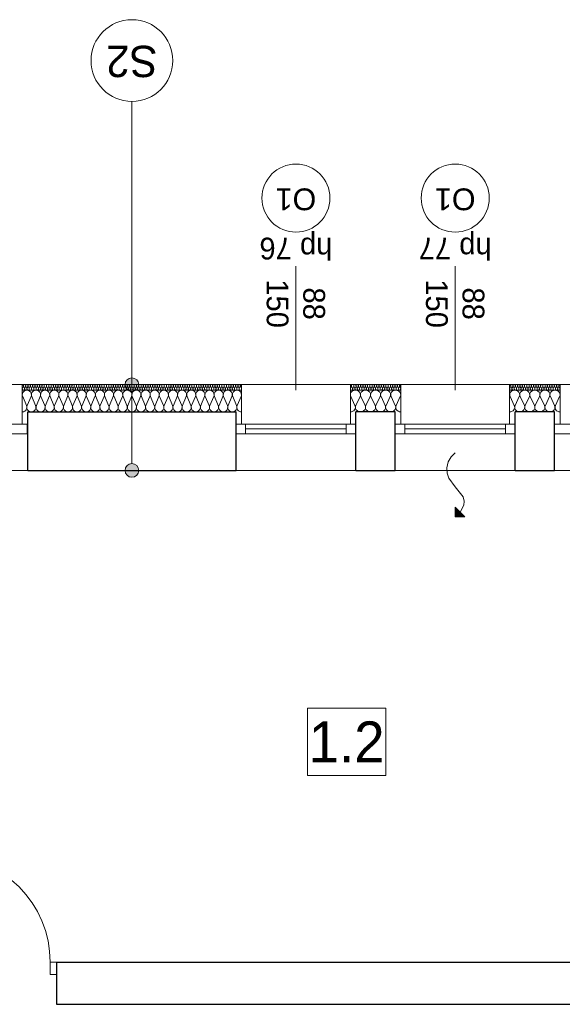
# Model space of a CAD drawing. Extents: x -438200 to -357500, y 15000 to 163871.
# Tile 49 of 148: x -425854 to -421868, y 77929 to 85159. Entities that reach past the tile are written whole.
import ezdxf
from ezdxf.lldxf.tags import DXFTag

# ---------------------------------------------------------------- set-up
doc = ezdxf.new("R2010")
doc.units = 0
doc.header["$MEASUREMENT"] = 0
doc.set_wipeout_variables(frame=1)
for name, color, linetype in [('#podkład', 252, 'Continuous'), ('A-Okna', 252, 'Continuous'), ('Arch ocieplenie', 252, 'Continuous'), ('Arch opisy', 252, 'Continuous'), ('Inwent Izolacje', 252, 'Continuous'), ('IS_Opisy_działek_Therm', 7, 'SOLID')]:
    doc.layers.add(name, color=color, linetype=linetype)
for name, color, linetype, lineweight in [('A-Okna_Nr_Pióra__9', 252, 'Continuous', 13), ('Arch ocieplenie_Nr_Pióra__9', 252, 'Continuous', 13), ('Arch opisy okien_Nr_Pióra__9', 252, 'Continuous', 13), ('Arch opisy_Nr_Pióra__1', 252, 'Continuous', 25), ('Arch opisy_Nr_Pióra__21', 252, 'Continuous', 9), ('Arch opisy_Nr_Pióra__9', 252, 'Continuous', 13), ('Arch wykończenie_Nr_Pióra__3', 252, 'Continuous', 18), ('Inwent Izolacje_Nr_Pióra__2', 252, 'Continuous', 13), ('INWENT OPISY_Nr_Pióra__21', 252, 'Continuous', 9), ('INWENT. DRZWI_Nr_Pióra__5', 252, 'Continuous', 13), ('INWENT. OKNA_Nr_Pióra__21', 252, 'Continuous', 9), ('INWENT. OKNA_Nr_Pióra__5', 252, 'Continuous', 13), ('INWENT.ŚCIANY_Nr_Pióra__1', 252, 'Continuous', 25), ('INWENT.ŚCIANY_Nr_Pióra__2', 252, 'Continuous', 13), ('INWENT.ŚCIANY_Nr_Pióra__21', 252, 'Continuous', 9)]:
    doc.layers.add(name, color=color, linetype=linetype, lineweight=lineweight)
doc.layers.add('IS_Opisy_działek_Wodociag', color=7, linetype='SOLID', true_color=0x000000)
doc.styles.add('GENERATED_STYLE_10', font='arial.ttf')
doc.styles.add('GENERATED_STYLE_3', font='txt')
doc.styles.add('GENERATED_STYLE_5', font='txt')
doc.styles.get("Standard").update_dxf_attribs({"font": 'arial.ttf', "width": 0.8, "bigfont": 'BIGFONT.SHX'})
tags = doc.linetypes.add('SOLID', pattern=[10, 10, 0]).pattern_tags.tags
tags[6:7] = [DXFTag(74, 4), DXFTag(75, 0), DXFTag(340, '0'), DXFTag(46, 0.0), DXFTag(50, 0.0), DXFTag(44, 0.0), DXFTag(45, 0.0)]
tags[4:5] = [DXFTag(74, 4), DXFTag(75, 0), DXFTag(340, '0'), DXFTag(46, 0.0), DXFTag(50, 0.0), DXFTag(44, 0.0), DXFTag(45, 0.0)]

# ---------------------------------------------------------------- blocks, each defined once
blk = doc.blocks.new('Izolacja cieplna 14_202', base_point=(-424224.9, 72292.6))
at = {"layer": 'Arch ocieplenie_Nr_Pióra__9', "linetype": 'Continuous'}
for p, q in [((-425827.2, 72280.7), (-425834.2, 72264.5)), ((-425818.7, 72264.5), (-425825.8, 72280.7)), ((-425810.2, 72280.7), (-425817.3, 72264.5)), ((-425801.8, 72264.5), (-425808.8, 72280.7)), ((-425793.3, 72280.7), (-425800.3, 72264.5)), ((-425784.8, 72264.5), (-425791.9, 72280.7)), ((-425776.3, 72280.7), (-425783.4, 72264.5)), ((-425767.9, 72264.5), (-425774.9, 72280.7)), ((-425759.4, 72280.7), (-425766.4, 72264.5)), ((-425750.9, 72264.5), (-425758, 72280.7)), ((-425742.4, 72280.7), (-425749.5, 72264.5)), ((-425734, 72264.5), (-425741, 72280.7)), ((-425725.5, 72280.7), (-425732.6, 72264.5)), ((-425717, 72264.5), (-425724.1, 72280.7)), ((-425708.6, 72280.7), (-425715.6, 72264.5)), ((-425700.1, 72264.5), (-425707.1, 72280.7)), ((-425691.6, 72280.7), (-425698.7, 72264.5)), ((-425683.1, 72264.5), (-425690.2, 72280.7)), ((-425674.7, 72280.7), (-425681.7, 72264.5)), ((-425666.2, 72264.5), (-425673.2, 72280.7)), ((-425657.7, 72280.7), (-425664.8, 72264.5)), ((-425649.2, 72264.5), (-425656.3, 72280.7)), ((-425640.8, 72280.7), (-425647.8, 72264.5)), ((-425632.3, 72264.5), (-425639.3, 72280.7)), ((-425623.8, 72280.7), (-425630.9, 72264.5)), ((-425615.3, 72264.5), (-425622.4, 72280.7)), ((-425606.9, 72280.7), (-425613.9, 72264.5)), ((-425598.4, 72264.5), (-425605.4, 72280.7)), ((-425589.9, 72280.7), (-425597, 72264.5)), ((-425581.4, 72264.5), (-425588.5, 72280.7)), ((-425573, 72280.7), (-425580, 72264.5)), ((-425564.5, 72264.5), (-425571.6, 72280.7)), ((-425556, 72280.7), (-425563.1, 72264.5)), ((-425547.6, 72264.5), (-425554.6, 72280.7)), ((-425539.1, 72280.7), (-425546.1, 72264.5)), ((-425530.6, 72264.5), (-425537.7, 72280.7)), ((-425522.1, 72280.7), (-425529.2, 72264.5)), ((-425513.7, 72264.5), (-425520.7, 72280.7)), ((-425505.2, 72280.7), (-425512.2, 72264.5)), ((-425496.7, 72264.5), (-425503.8, 72280.7)), ((-425488.2, 72280.7), (-425495.3, 72264.5)), ((-425479.8, 72264.5), (-425486.8, 72280.7)), ((-425471.3, 72280.7), (-425478.3, 72264.5)), ((-425462.8, 72264.5), (-425469.9, 72280.7)), ((-425454.3, 72280.7), (-425461.4, 72264.5)), ((-425445.9, 72264.5), (-425452.9, 72280.7)), ((-425437.4, 72280.7), (-425444.4, 72264.5)), ((-425428.9, 72264.5), (-425436, 72280.7)), ((-425420.4, 72280.7), (-425427.5, 72264.5)), ((-425412, 72264.5), (-425419, 72280.7)), ((-425403.5, 72280.7), (-425410.6, 72264.5)), ((-425395, 72264.5), (-425402.1, 72280.7)), ((-425386.6, 72280.7), (-425393.6, 72264.5)), ((-425378.1, 72264.5), (-425385.1, 72280.7)), ((-425369.6, 72280.7), (-425376.7, 72264.5)), ((-425361.1, 72264.5), (-425368.2, 72280.7)), ((-425352.7, 72280.7), (-425359.7, 72264.5)), ((-425344.2, 72264.5), (-425351.2, 72280.7)), ((-425335.7, 72280.7), (-425342.8, 72264.5)), ((-425327.2, 72264.5), (-425334.3, 72280.7)), ((-425318.8, 72280.7), (-425325.8, 72264.5)), ((-425310.3, 72264.5), (-425317.3, 72280.7)), ((-425301.8, 72280.7), (-425308.9, 72264.5)), ((-425293.3, 72264.5), (-425300.4, 72280.7)), ((-425284.9, 72280.7), (-425291.9, 72264.5)), ((-425276.4, 72264.5), (-425283.4, 72280.7)), ((-425267.9, 72280.7), (-425275, 72264.5)), ((-425259.4, 72264.5), (-425266.5, 72280.7)), ((-425251, 72280.7), (-425258, 72264.5)), ((-425242.5, 72264.5), (-425249.6, 72280.7)), ((-425234, 72280.7), (-425241.1, 72264.5)), ((-425225.6, 72264.5), (-425232.6, 72280.7)), ((-425217.1, 72280.7), (-425224.1, 72264.5)), ((-425208.6, 72264.5), (-425215.7, 72280.7)), ((-425200.1, 72280.7), (-425207.2, 72264.5)), ((-425191.7, 72264.5), (-425198.7, 72280.7)), ((-425183.2, 72280.7), (-425190.2, 72264.5)), ((-425174.7, 72264.5), (-425181.8, 72280.7)), ((-425166.2, 72280.7), (-425173.3, 72264.5)), ((-425157.8, 72264.5), (-425164.8, 72280.7)), ((-425149.3, 72280.7), (-425156.3, 72264.5)), ((-425140.8, 72264.5), (-425147.9, 72280.7)), ((-425132.3, 72280.7), (-425139.4, 72264.5)), ((-425123.9, 72264.5), (-425130.9, 72280.7)), ((-425115.4, 72280.7), (-425122.4, 72264.5)), ((-425106.9, 72264.5), (-425114, 72280.7)), ((-425098.4, 72280.7), (-425105.5, 72264.5)), ((-425090, 72264.5), (-425097, 72280.7)), ((-425081.5, 72280.7), (-425088.6, 72264.5)), ((-425073, 72264.5), (-425080.1, 72280.7)), ((-425064.6, 72280.7), (-425071.6, 72264.5)), ((-425056.1, 72264.5), (-425063.1, 72280.7)), ((-425047.6, 72280.7), (-425054.7, 72264.5)), ((-425039.1, 72264.5), (-425046.2, 72280.7)), ((-425030.7, 72280.7), (-425037.7, 72264.5)), ((-425022.2, 72264.5), (-425029.2, 72280.7)), ((-425013.7, 72280.7), (-425020.8, 72264.5)), ((-425005.2, 72264.5), (-425012.3, 72280.7)), ((-424996.8, 72280.7), (-425003.8, 72264.5)), ((-424988.3, 72264.5), (-424995.3, 72280.7)), ((-424979.8, 72280.7), (-424986.9, 72264.5)), ((-424971.3, 72264.5), (-424978.4, 72280.7)), ((-424962.9, 72280.7), (-424969.9, 72264.5)), ((-424954.4, 72264.5), (-424961.4, 72280.7)), ((-424945.9, 72280.7), (-424953, 72264.5)), ((-424937.4, 72264.5), (-424944.5, 72280.7)), ((-424929, 72280.7), (-424936, 72264.5)), ((-424920.5, 72264.5), (-424927.6, 72280.7)), ((-424912, 72280.7), (-424919.1, 72264.5)), ((-424903.6, 72264.5), (-424910.6, 72280.7)), ((-424895.1, 72280.7), (-424902.1, 72264.5)), ((-424886.6, 72264.5), (-424893.7, 72280.7)), ((-424878.1, 72280.7), (-424885.2, 72264.5)), ((-424869.7, 72264.5), (-424876.7, 72280.7)), ((-424861.2, 72280.7), (-424868.2, 72264.5)), ((-424852.7, 72264.5), (-424859.8, 72280.7)), ((-424844.2, 72280.7), (-424851.3, 72264.5)), ((-424835.8, 72264.5), (-424842.8, 72280.7)), ((-424827.3, 72280.7), (-424834.3, 72264.5)), ((-424818.8, 72264.5), (-424825.9, 72280.7)), ((-424810.3, 72280.7), (-424817.4, 72264.5)), ((-424801.9, 72264.5), (-424808.9, 72280.7)), ((-424793.4, 72280.7), (-424800.4, 72264.5)), ((-424784.9, 72264.5), (-424792, 72280.7)), ((-424776.4, 72280.7), (-424783.5, 72264.5)), ((-424768, 72264.5), (-424775, 72280.7)), ((-424759.5, 72280.7), (-424766.6, 72264.5)), ((-424751, 72264.5), (-424758.1, 72280.7)), ((-424742.6, 72280.7), (-424749.6, 72264.5)), ((-424734.1, 72264.5), (-424741.1, 72280.7)), ((-424725.6, 72280.7), (-424732.7, 72264.5)), ((-424717.1, 72264.5), (-424724.2, 72280.7)), ((-424708.7, 72280.7), (-424715.7, 72264.5)), ((-424700.2, 72264.5), (-424707.2, 72280.7)), ((-424691.7, 72280.7), (-424698.8, 72264.5)), ((-424683.2, 72264.5), (-424690.3, 72280.7)), ((-424674.8, 72280.7), (-424681.8, 72264.5)), ((-424666.3, 72264.5), (-424673.3, 72280.7)), ((-424657.8, 72280.7), (-424664.9, 72264.5)), ((-424649.3, 72264.5), (-424656.4, 72280.7)), ((-424640.9, 72280.7), (-424647.9, 72264.5)), ((-424632.4, 72264.5), (-424639.4, 72280.7)), ((-424623.9, 72280.7), (-424631, 72264.5)), ((-424615.4, 72264.5), (-424622.5, 72280.7)), ((-424607, 72280.7), (-424614, 72264.5)), ((-424598.5, 72264.5), (-424605.6, 72280.7)), ((-424590, 72280.7), (-424597.1, 72264.5)), ((-424581.6, 72264.5), (-424588.6, 72280.7)), ((-424573.1, 72280.7), (-424580.1, 72264.5)), ((-424564.6, 72264.5), (-424571.7, 72280.7)), ((-424556.1, 72280.7), (-424563.2, 72264.5)), ((-424547.7, 72264.5), (-424554.7, 72280.7)), ((-424539.2, 72280.7), (-424546.2, 72264.5)), ((-424530.7, 72264.5), (-424537.8, 72280.7)), ((-424522.2, 72280.7), (-424529.3, 72264.5)), ((-424513.8, 72264.5), (-424520.8, 72280.7)), ((-424505.3, 72280.7), (-424512.3, 72264.5)), ((-424496.8, 72264.5), (-424503.9, 72280.7)), ((-424488.3, 72280.7), (-424495.4, 72264.5)), ((-424479.9, 72264.5), (-424486.9, 72280.7)), ((-424471.4, 72280.7), (-424478.4, 72264.5)), ((-424462.9, 72264.5), (-424470, 72280.7)), ((-424454.4, 72280.7), (-424461.5, 72264.5)), ((-424446, 72264.5), (-424453, 72280.7)), ((-424437.5, 72280.7), (-424444.6, 72264.5)), ((-424429, 72264.5), (-424436.1, 72280.7)), ((-424420.6, 72280.7), (-424427.6, 72264.5)), ((-424412.1, 72264.5), (-424419.1, 72280.7)), ((-424403.6, 72280.7), (-424410.7, 72264.5)), ((-424395.1, 72264.5), (-424402.2, 72280.7)), ((-424386.7, 72280.7), (-424393.7, 72264.5)), ((-424378.2, 72264.5), (-424385.2, 72280.7)), ((-424369.7, 72280.7), (-424376.8, 72264.5)), ((-424361.2, 72264.5), (-424368.3, 72280.7)), ((-424352.8, 72280.7), (-424359.8, 72264.5)), ((-424344.3, 72264.5), (-424351.3, 72280.7)), ((-424335.8, 72280.7), (-424342.9, 72264.5)), ((-424327.3, 72264.5), (-424334.4, 72280.7)), ((-424318.9, 72280.7), (-424325.9, 72264.5)), ((-424310.4, 72264.5), (-424317.4, 72280.7)), ((-424301.9, 72280.7), (-424309, 72264.5)), ((-424293.4, 72264.5), (-424300.5, 72280.7)), ((-424285, 72280.7), (-424292, 72264.5)), ((-424276.5, 72264.5), (-424283.6, 72280.7)), ((-424268, 72280.7), (-424275.1, 72264.5)), ((-424259.6, 72264.5), (-424266.6, 72280.7)), ((-424251.1, 72280.7), (-424258.1, 72264.5)), ((-424242.6, 72264.5), (-424249.7, 72280.7)), ((-424234.1, 72280.7), (-424241.2, 72264.5)), ((-424225.7, 72264.5), (-424232.7, 72280.7))]:
    blk.add_line(p, q, dxfattribs=at)
for centre, start_param, end_param in [((-425826.5, 72261.1), 4.299595, 8.266775), ((-425834.9, 72284.1), 1.158004, 3.141593), ((-425818, 72284.1), 1.158004, 5.125183), ((-425809.5, 72261.1), 4.299595, 8.266775), ((-425801.1, 72284.1), 1.158004, 5.125183), ((-425792.6, 72261.1), 4.299595, 8.266775), ((-425784.1, 72284.1), 1.158004, 5.125183), ((-425775.6, 72261.1), 4.299595, 8.266775), ((-425767.2, 72284.1), 1.158004, 5.125183), ((-425758.7, 72261.1), 4.299595, 8.266775), ((-425750.2, 72284.1), 1.158004, 5.125183), ((-425741.7, 72261.1), 4.299595, 8.266775), ((-425733.3, 72284.1), 1.158004, 5.125183), ((-425724.8, 72261.1), 4.299595, 8.266775), ((-425716.3, 72284.1), 1.158004, 5.125183), ((-425707.8, 72261.1), 4.299595, 8.266775), ((-425699.4, 72284.1), 1.158004, 5.125183), ((-425690.9, 72261.1), 4.299595, 8.266775), ((-425682.4, 72284.1), 1.158004, 5.125183), ((-425673.9, 72261.1), 4.299595, 8.266775), ((-425665.5, 72284.1), 1.158004, 5.125183), ((-425657, 72261.1), 4.299595, 8.266775), ((-425648.5, 72284.1), 1.158004, 5.125183), ((-425640.1, 72261.1), 4.299595, 8.266775), ((-425631.6, 72284.1), 1.158004, 5.125183), ((-425623.1, 72261.1), 4.299595, 8.266775), ((-425614.6, 72284.1), 1.158004, 5.125183), ((-425606.2, 72261.1), 4.299595, 8.266775), ((-425597.7, 72284.1), 1.158004, 5.125183), ((-425589.2, 72261.1), 4.299595, 8.266775), ((-425580.7, 72284.1), 1.158004, 5.125183), ((-425572.3, 72261.1), 4.299595, 8.266775), ((-425563.8, 72284.1), 1.158004, 5.125183), ((-425555.3, 72261.1), 4.299595, 8.266775), ((-425546.8, 72284.1), 1.158004, 5.125183), ((-425538.4, 72261.1), 4.299595, 8.266775), ((-425529.9, 72284.1), 1.158004, 5.125183), ((-425521.4, 72261.1), 4.299595, 8.266775), ((-425512.9, 72284.1), 1.158004, 5.125183), ((-425504.5, 72261.1), 4.299595, 8.266775), ((-425496, 72284.1), 1.158004, 5.125183), ((-425487.5, 72261.1), 4.299595, 8.266775), ((-425479.1, 72284.1), 1.158004, 5.125183), ((-425470.6, 72261.1), 4.299595, 8.266775), ((-425462.1, 72284.1), 1.158004, 5.125183), ((-425453.6, 72261.1), 4.299595, 8.266775), ((-425445.2, 72284.1), 1.158004, 5.125183), ((-425436.7, 72261.1), 4.299595, 8.266775), ((-425428.2, 72284.1), 1.158004, 5.125183), ((-425419.7, 72261.1), 4.299595, 8.266775), ((-425411.3, 72284.1), 1.158004, 5.125183), ((-425402.8, 72261.1), 4.299595, 8.266775), ((-425394.3, 72284.1), 1.158004, 5.125183), ((-425385.8, 72261.1), 4.299595, 8.266775), ((-425377.4, 72284.1), 1.158004, 5.125183), ((-425368.9, 72261.1), 4.299595, 8.266775), ((-425360.4, 72284.1), 1.158004, 5.125183), ((-425351.9, 72261.1), 4.299595, 8.266775), ((-425343.5, 72284.1), 1.158004, 5.125183), ((-425335, 72261.1), 4.299595, 8.266775), ((-425326.5, 72284.1), 1.158004, 5.125183), ((-425318.1, 72261.1), 4.299595, 8.266775), ((-425309.6, 72284.1), 1.158004, 5.125183), ((-425301.1, 72261.1), 4.299595, 8.266775), ((-425292.6, 72284.1), 1.158004, 5.125183), ((-425284.2, 72261.1), 4.299595, 8.266775), ((-425275.7, 72284.1), 1.158004, 5.125183), ((-425267.2, 72261.1), 4.299595, 8.266775), ((-425258.7, 72284.1), 1.158004, 5.125183), ((-425250.3, 72261.1), 4.299595, 8.266775), ((-425241.8, 72284.1), 1.158004, 5.125183), ((-425233.3, 72261.1), 4.299595, 8.266775), ((-425224.8, 72284.1), 1.158004, 5.125183), ((-425216.4, 72261.1), 4.299595, 8.266775), ((-425207.9, 72284.1), 1.158004, 5.125183), ((-425199.4, 72261.1), 4.299595, 8.266775), ((-425190.9, 72284.1), 1.158004, 5.125183), ((-425182.5, 72261.1), 4.299595, 8.266775), ((-425174, 72284.1), 1.158004, 5.125183), ((-425165.5, 72261.1), 4.299595, 8.266775), ((-425157.1, 72284.1), 1.158004, 5.125183), ((-425148.6, 72261.1), 4.299595, 8.266775), ((-425140.1, 72284.1), 1.158004, 5.125183), ((-425131.6, 72261.1), 4.299595, 8.266775), ((-425123.2, 72284.1), 1.158004, 5.125183), ((-425114.7, 72261.1), 4.299595, 8.266775), ((-425106.2, 72284.1), 1.158004, 5.125183), ((-425097.7, 72261.1), 4.299595, 8.266775), ((-425089.3, 72284.1), 1.158004, 5.125183), ((-425080.8, 72261.1), 4.299595, 8.266775), ((-425072.3, 72284.1), 1.158004, 5.125183), ((-425063.8, 72261.1), 4.299595, 8.266775), ((-425055.4, 72284.1), 1.158004, 5.125183), ((-425046.9, 72261.1), 4.299595, 8.266775), ((-425038.4, 72284.1), 1.158004, 5.125183), ((-425029.9, 72261.1), 4.299595, 8.266775), ((-425021.5, 72284.1), 1.158004, 5.125183), ((-425013, 72261.1), 4.299595, 8.266775), ((-425004.5, 72284.1), 1.158004, 5.125183), ((-424996.1, 72261.1), 4.299595, 8.266775), ((-424987.6, 72284.1), 1.158004, 5.125183), ((-424979.1, 72261.1), 4.299595, 8.266775), ((-424970.6, 72284.1), 1.158004, 5.125183), ((-424962.2, 72261.1), 4.299595, 8.266775), ((-424953.7, 72284.1), 1.158004, 5.125183), ((-424945.2, 72261.1), 4.299595, 8.266775), ((-424936.7, 72284.1), 1.158004, 5.125183), ((-424928.3, 72261.1), 4.299595, 8.266775), ((-424919.8, 72284.1), 1.158004, 5.125183), ((-424911.3, 72261.1), 4.299595, 8.266775), ((-424902.8, 72284.1), 1.158004, 5.125183), ((-424894.4, 72261.1), 4.299595, 8.266775), ((-424885.9, 72284.1), 1.158004, 5.125183), ((-424877.4, 72261.1), 4.299595, 8.266775), ((-424868.9, 72284.1), 1.158004, 5.125183), ((-424860.5, 72261.1), 4.299595, 8.266775), ((-424852, 72284.1), 1.158004, 5.125183), ((-424843.5, 72261.1), 4.299595, 8.266775), ((-424835.1, 72284.1), 1.158004, 5.125183), ((-424826.6, 72261.1), 4.299595, 8.266775), ((-424818.1, 72284.1), 1.158004, 5.125183), ((-424809.6, 72261.1), 4.299595, 8.266775), ((-424801.2, 72284.1), 1.158004, 5.125183), ((-424792.7, 72261.1), 4.299595, 8.266775), ((-424784.2, 72284.1), 1.158004, 5.125183), ((-424775.7, 72261.1), 4.299595, 8.266775), ((-424767.3, 72284.1), 1.158004, 5.125183), ((-424758.8, 72261.1), 4.299595, 8.266775), ((-424750.3, 72284.1), 1.158004, 5.125183), ((-424741.8, 72261.1), 4.299595, 8.266775), ((-424733.4, 72284.1), 1.158004, 5.125183), ((-424724.9, 72261.1), 4.299595, 8.266775), ((-424716.4, 72284.1), 1.158004, 5.125183), ((-424707.9, 72261.1), 4.299595, 8.266775), ((-424699.5, 72284.1), 1.158004, 5.125183), ((-424691, 72261.1), 4.299595, 8.266775), ((-424682.5, 72284.1), 1.158004, 5.125183), ((-424674.1, 72261.1), 4.299595, 8.266775), ((-424665.6, 72284.1), 1.158004, 5.125183), ((-424657.1, 72261.1), 4.299595, 8.266775), ((-424648.6, 72284.1), 1.158004, 5.125183), ((-424640.2, 72261.1), 4.299595, 8.266775), ((-424631.7, 72284.1), 1.158004, 5.125183), ((-424623.2, 72261.1), 4.299595, 8.266775), ((-424614.7, 72284.1), 1.158004, 5.125183), ((-424606.3, 72261.1), 4.299595, 8.266775), ((-424597.8, 72284.1), 1.158004, 5.125183), ((-424589.3, 72261.1), 4.299595, 8.266775), ((-424580.8, 72284.1), 1.158004, 5.125183), ((-424572.4, 72261.1), 4.299595, 8.266775), ((-424563.9, 72284.1), 1.158004, 5.125183), ((-424555.4, 72261.1), 4.299595, 8.266775), ((-424546.9, 72284.1), 1.158004, 5.125183), ((-424538.5, 72261.1), 4.299595, 8.266775), ((-424530, 72284.1), 1.158004, 5.125183), ((-424521.5, 72261.1), 4.299595, 8.266775), ((-424513.1, 72284.1), 1.158004, 5.125183), ((-424504.6, 72261.1), 4.299595, 8.266775), ((-424496.1, 72284.1), 1.158004, 5.125183), ((-424487.6, 72261.1), 4.299595, 8.266775), ((-424479.2, 72284.1), 1.158004, 5.125183), ((-424470.7, 72261.1), 4.299595, 8.266775), ((-424462.2, 72284.1), 1.158004, 5.125183), ((-424453.7, 72261.1), 4.299595, 8.266775), ((-424445.3, 72284.1), 1.158004, 5.125183), ((-424436.8, 72261.1), 4.299595, 8.266775), ((-424428.3, 72284.1), 1.158004, 5.125183), ((-424419.8, 72261.1), 4.299595, 8.266775), ((-424411.4, 72284.1), 1.158004, 5.125183), ((-424402.9, 72261.1), 4.299595, 8.266775), ((-424394.4, 72284.1), 1.158004, 5.125183), ((-424385.9, 72261.1), 4.299595, 8.266775), ((-424377.5, 72284.1), 1.158004, 5.125183), ((-424369, 72261.1), 4.299595, 8.266775), ((-424360.5, 72284.1), 1.158004, 5.125183), ((-424352.1, 72261.1), 4.299595, 8.266775), ((-424343.6, 72284.1), 1.158004, 5.125183), ((-424335.1, 72261.1), 4.299595, 8.266775), ((-424326.6, 72284.1), 1.158004, 5.125183), ((-424318.2, 72261.1), 4.299595, 8.266775), ((-424309.7, 72284.1), 1.158004, 5.125183), ((-424301.2, 72261.1), 4.299595, 8.266775), ((-424292.7, 72284.1), 1.158004, 5.125183), ((-424284.3, 72261.1), 4.299595, 8.266775), ((-424275.8, 72284.1), 1.158004, 5.125183), ((-424267.3, 72261.1), 4.299595, 8.266775), ((-424258.8, 72284.1), 1.158004, 5.125183), ((-424250.4, 72261.1), 4.299595, 8.266775), ((-424241.9, 72284.1), 1.158004, 5.125183), ((-424233.4, 72261.1), 4.299595, 8.266775), ((-424224.9, 72284.1), 3.141593, 5.125182)]:
    blk.add_ellipse(centre, major_axis=(0, -8.51), ratio=0.996069, start_param=start_param, end_param=end_param, dxfattribs=at)
blk = doc.blocks.new('Izolacja cieplna 14_206', base_point=(-423054.9, 72292.6))
at = {"layer": 'Arch ocieplenie_Nr_Pióra__9', "linetype": 'Continuous'}
for p, q in [((-423417.2, 72280.7), (-423424.2, 72264.5)), ((-423408.8, 72264.5), (-423415.8, 72280.7)), ((-423400.4, 72280.7), (-423407.4, 72264.5)), ((-423392, 72264.5), (-423399, 72280.7)), ((-423383.6, 72280.7), (-423390.6, 72264.5)), ((-423375.2, 72264.5), (-423382.2, 72280.7)), ((-423366.8, 72280.7), (-423373.8, 72264.5)), ((-423358.4, 72264.5), (-423365.4, 72280.7)), ((-423350, 72280.7), (-423357, 72264.5)), ((-423341.6, 72264.5), (-423348.6, 72280.7)), ((-423333.2, 72280.7), (-423340.1, 72264.5)), ((-423324.7, 72264.5), (-423331.7, 72280.7)), ((-423316.3, 72280.7), (-423323.3, 72264.5)), ((-423307.9, 72264.5), (-423314.9, 72280.7)), ((-423299.5, 72280.7), (-423306.5, 72264.5)), ((-423291.1, 72264.5), (-423298.1, 72280.7)), ((-423282.7, 72280.7), (-423289.7, 72264.5)), ((-423274.3, 72264.5), (-423281.3, 72280.7)), ((-423265.9, 72280.7), (-423272.9, 72264.5)), ((-423257.5, 72264.5), (-423264.5, 72280.7)), ((-423249.1, 72280.7), (-423256.1, 72264.5)), ((-423240.7, 72264.5), (-423247.6, 72280.7)), ((-423232.2, 72280.7), (-423239.2, 72264.5)), ((-423223.8, 72264.5), (-423230.8, 72280.7)), ((-423215.4, 72280.7), (-423222.4, 72264.5)), ((-423207, 72264.5), (-423214, 72280.7)), ((-423198.6, 72280.7), (-423205.6, 72264.5)), ((-423190.2, 72264.5), (-423197.2, 72280.7)), ((-423181.8, 72280.7), (-423188.8, 72264.5)), ((-423173.4, 72264.5), (-423180.4, 72280.7)), ((-423165, 72280.7), (-423172, 72264.5)), ((-423156.6, 72264.5), (-423163.6, 72280.7)), ((-423148.2, 72280.7), (-423155.1, 72264.5)), ((-423139.7, 72264.5), (-423146.7, 72280.7)), ((-423131.3, 72280.7), (-423138.3, 72264.5)), ((-423122.9, 72264.5), (-423129.9, 72280.7)), ((-423114.5, 72280.7), (-423121.5, 72264.5)), ((-423106.1, 72264.5), (-423113.1, 72280.7)), ((-423097.7, 72280.7), (-423104.7, 72264.5)), ((-423089.3, 72264.5), (-423096.3, 72280.7)), ((-423080.9, 72280.7), (-423087.9, 72264.5)), ((-423072.5, 72264.5), (-423079.5, 72280.7)), ((-423064.1, 72280.7), (-423071.1, 72264.5)), ((-423055.7, 72264.5), (-423062.6, 72280.7))]:
    blk.add_line(p, q, dxfattribs=at)
for centre, start_param, end_param in [((-423416.5, 72261.1), 4.299595, 8.266775), ((-423424.9, 72284.1), 1.158004, 3.141593), ((-423408.1, 72284.1), 1.158004, 5.125183), ((-423399.7, 72261.1), 4.299595, 8.266775), ((-423391.3, 72284.1), 1.158004, 5.125183), ((-423382.9, 72261.1), 4.299595, 8.266775), ((-423374.5, 72284.1), 1.158004, 5.125183), ((-423366.1, 72261.1), 4.299595, 8.266775), ((-423357.7, 72284.1), 1.158004, 5.125183), ((-423349.3, 72261.1), 4.299595, 8.266775), ((-423340.9, 72284.1), 1.158004, 5.125183), ((-423332.4, 72261.1), 4.299595, 8.266775), ((-423324, 72284.1), 1.158004, 5.125183), ((-423315.6, 72261.1), 4.299595, 8.266775), ((-423307.2, 72284.1), 1.158004, 5.125183), ((-423298.8, 72261.1), 4.299595, 8.266775), ((-423290.4, 72284.1), 1.158004, 5.125183), ((-423282, 72261.1), 4.299595, 8.266775), ((-423273.6, 72284.1), 1.158004, 5.125183), ((-423265.2, 72261.1), 4.299595, 8.266775), ((-423256.8, 72284.1), 1.158004, 5.125183), ((-423248.4, 72261.1), 4.299595, 8.266775), ((-423239.9, 72284.1), 1.158004, 5.125183), ((-423231.5, 72261.1), 4.299595, 8.266775), ((-423223.1, 72284.1), 1.158004, 5.125183), ((-423214.7, 72261.1), 4.299595, 8.266775), ((-423206.3, 72284.1), 1.158004, 5.125183), ((-423197.9, 72261.1), 4.299595, 8.266775), ((-423189.5, 72284.1), 1.158004, 5.125183), ((-423181.1, 72261.1), 4.299595, 8.266775), ((-423172.7, 72284.1), 1.158004, 5.125183), ((-423164.3, 72261.1), 4.299595, 8.266775), ((-423155.9, 72284.1), 1.158004, 5.125183), ((-423147.4, 72261.1), 4.299595, 8.266775), ((-423139, 72284.1), 1.158004, 5.125183), ((-423130.6, 72261.1), 4.299595, 8.266775), ((-423122.2, 72284.1), 1.158004, 5.125183), ((-423113.8, 72261.1), 4.299595, 8.266775), ((-423105.4, 72284.1), 1.158004, 5.125183), ((-423097, 72261.1), 4.299595, 8.266775), ((-423088.6, 72284.1), 1.158004, 5.125183), ((-423080.2, 72261.1), 4.299595, 8.266775), ((-423071.8, 72284.1), 1.158004, 5.125183), ((-423063.4, 72261.1), 4.299595, 8.266775), ((-423054.9, 72284.1), 3.141593, 5.125182)]:
    blk.add_ellipse(centre, major_axis=(0, -8.51), ratio=0.988476, start_param=start_param, end_param=end_param, dxfattribs=at)
blk = doc.blocks.new('Izolacja cieplna 14_207', base_point=(-421884.9, 72292.6))
at = {"layer": 'Arch ocieplenie_Nr_Pióra__9', "linetype": 'Continuous'}
for p, q in [((-422247.2, 72280.7), (-422254.2, 72264.5)), ((-422238.8, 72264.5), (-422245.8, 72280.7)), ((-422230.4, 72280.7), (-422237.4, 72264.5)), ((-422222, 72264.5), (-422229, 72280.7)), ((-422213.6, 72280.7), (-422220.6, 72264.5)), ((-422205.2, 72264.5), (-422212.2, 72280.7)), ((-422196.8, 72280.7), (-422203.8, 72264.5)), ((-422188.4, 72264.5), (-422195.4, 72280.7)), ((-422180, 72280.7), (-422187, 72264.5)), ((-422171.6, 72264.5), (-422178.6, 72280.7)), ((-422163.2, 72280.7), (-422170.1, 72264.5)), ((-422154.7, 72264.5), (-422161.7, 72280.7)), ((-422146.3, 72280.7), (-422153.3, 72264.5)), ((-422137.9, 72264.5), (-422144.9, 72280.7)), ((-422129.5, 72280.7), (-422136.5, 72264.5)), ((-422121.1, 72264.5), (-422128.1, 72280.7)), ((-422112.7, 72280.7), (-422119.7, 72264.5)), ((-422104.3, 72264.5), (-422111.3, 72280.7)), ((-422095.9, 72280.7), (-422102.9, 72264.5)), ((-422087.5, 72264.5), (-422094.5, 72280.7)), ((-422079.1, 72280.7), (-422086.1, 72264.5)), ((-422070.7, 72264.5), (-422077.6, 72280.7)), ((-422062.2, 72280.7), (-422069.2, 72264.5)), ((-422053.8, 72264.5), (-422060.8, 72280.7)), ((-422045.4, 72280.7), (-422052.4, 72264.5)), ((-422037, 72264.5), (-422044, 72280.7)), ((-422028.6, 72280.7), (-422035.6, 72264.5)), ((-422020.2, 72264.5), (-422027.2, 72280.7)), ((-422011.8, 72280.7), (-422018.8, 72264.5)), ((-422003.4, 72264.5), (-422010.4, 72280.7)), ((-421995, 72280.7), (-422002, 72264.5)), ((-421986.6, 72264.5), (-421993.6, 72280.7)), ((-421978.2, 72280.7), (-421985.1, 72264.5)), ((-421969.7, 72264.5), (-421976.7, 72280.7)), ((-421961.3, 72280.7), (-421968.3, 72264.5)), ((-421952.9, 72264.5), (-421959.9, 72280.7)), ((-421944.5, 72280.7), (-421951.5, 72264.5)), ((-421936.1, 72264.5), (-421943.1, 72280.7)), ((-421927.7, 72280.7), (-421934.7, 72264.5)), ((-421919.3, 72264.5), (-421926.3, 72280.7)), ((-421910.9, 72280.7), (-421917.9, 72264.5)), ((-421902.5, 72264.5), (-421909.5, 72280.7)), ((-421894.1, 72280.7), (-421901.1, 72264.5)), ((-421885.7, 72264.5), (-421892.6, 72280.7))]:
    blk.add_line(p, q, dxfattribs=at)
for centre, start_param, end_param in [((-422246.5, 72261.1), 4.299595, 8.266775), ((-422254.9, 72284.1), 1.158004, 3.141593), ((-422238.1, 72284.1), 1.158004, 5.125183), ((-422229.7, 72261.1), 4.299595, 8.266775), ((-422221.3, 72284.1), 1.158004, 5.125183), ((-422212.9, 72261.1), 4.299595, 8.266775), ((-422204.5, 72284.1), 1.158004, 5.125183), ((-422196.1, 72261.1), 4.299595, 8.266775), ((-422187.7, 72284.1), 1.158004, 5.125183), ((-422179.3, 72261.1), 4.299595, 8.266775), ((-422170.9, 72284.1), 1.158004, 5.125183), ((-422162.4, 72261.1), 4.299595, 8.266775), ((-422154, 72284.1), 1.158004, 5.125183), ((-422145.6, 72261.1), 4.299595, 8.266775), ((-422137.2, 72284.1), 1.158004, 5.125183), ((-422128.8, 72261.1), 4.299595, 8.266775), ((-422120.4, 72284.1), 1.158004, 5.125183), ((-422112, 72261.1), 4.299595, 8.266775), ((-422103.6, 72284.1), 1.158004, 5.125183), ((-422095.2, 72261.1), 4.299595, 8.266775), ((-422086.8, 72284.1), 1.158004, 5.125183), ((-422078.4, 72261.1), 4.299595, 8.266775), ((-422069.9, 72284.1), 1.158004, 5.125183), ((-422061.5, 72261.1), 4.299595, 8.266775), ((-422053.1, 72284.1), 1.158004, 5.125183), ((-422044.7, 72261.1), 4.299595, 8.266775), ((-422036.3, 72284.1), 1.158004, 5.125183), ((-422027.9, 72261.1), 4.299595, 8.266775), ((-422019.5, 72284.1), 1.158004, 5.125183), ((-422011.1, 72261.1), 4.299595, 8.266775), ((-422002.7, 72284.1), 1.158004, 5.125183), ((-421994.3, 72261.1), 4.299595, 8.266775), ((-421985.9, 72284.1), 1.158004, 5.125183), ((-421977.4, 72261.1), 4.299595, 8.266775), ((-421969, 72284.1), 1.158004, 5.125183), ((-421960.6, 72261.1), 4.299595, 8.266775), ((-421952.2, 72284.1), 1.158004, 5.125183), ((-421943.8, 72261.1), 4.299595, 8.266775), ((-421935.4, 72284.1), 1.158004, 5.125183), ((-421927, 72261.1), 4.299595, 8.266775), ((-421918.6, 72284.1), 1.158004, 5.125183), ((-421910.2, 72261.1), 4.299595, 8.266775), ((-421901.8, 72284.1), 1.158004, 5.125183), ((-421893.4, 72261.1), 4.299595, 8.266775), ((-421884.9, 72284.1), 3.141593, 5.125182)]:
    blk.add_ellipse(centre, major_axis=(0, -8.51), ratio=0.988476, start_param=start_param, end_param=end_param, dxfattribs=at)
blk = doc.blocks.new('Izolacja cieplna 14_325', base_point=(-425834.9, 72092.6))
at = {"layer": 'Inwent Izolacje_Nr_Pióra__2', "linetype": 'Continuous'}
for p, q in [((-425832.1, 72204.9), (-425804.2, 72140.3)), ((-425798.6, 72140.3), (-425770.7, 72204.9)), ((-425765, 72204.9), (-425737.1, 72140.3)), ((-425731.5, 72140.3), (-425703.6, 72204.9)), ((-425698, 72204.9), (-425670.1, 72140.3)), ((-425664.4, 72140.3), (-425636.5, 72204.9)), ((-425630.9, 72204.9), (-425603, 72140.3)), ((-425597.3, 72140.3), (-425569.4, 72204.9)), ((-425563.8, 72204.9), (-425535.9, 72140.3)), ((-425530.3, 72140.3), (-425502.3, 72204.9)), ((-425496.7, 72204.9), (-425468.8, 72140.3)), ((-425463.2, 72140.3), (-425435.3, 72204.9)), ((-425429.6, 72204.9), (-425401.7, 72140.3)), ((-425396.1, 72140.3), (-425368.2, 72204.9)), ((-425362.5, 72204.9), (-425334.6, 72140.3)), ((-425329, 72140.3), (-425301.1, 72204.9)), ((-425295.5, 72204.9), (-425267.6, 72140.3)), ((-425261.9, 72140.3), (-425234, 72204.9)), ((-425228.4, 72204.9), (-425200.5, 72140.3)), ((-425194.8, 72140.3), (-425166.9, 72204.9)), ((-425161.3, 72204.9), (-425133.4, 72140.3)), ((-425127.8, 72140.3), (-425099.8, 72204.9)), ((-425094.2, 72204.9), (-425066.3, 72140.3)), ((-425060.7, 72140.3), (-425032.8, 72204.9)), ((-425027.1, 72204.9), (-424999.2, 72140.3)), ((-424993.6, 72140.3), (-424965.7, 72204.9)), ((-424960, 72204.9), (-424932.1, 72140.3)), ((-424926.5, 72140.3), (-424898.6, 72204.9)), ((-424893, 72204.9), (-424865.1, 72140.3)), ((-424859.4, 72140.3), (-424831.5, 72204.9)), ((-424825.9, 72204.9), (-424798, 72140.3)), ((-424792.3, 72140.3), (-424764.4, 72204.9)), ((-424758.8, 72204.9), (-424730.9, 72140.3)), ((-424725.3, 72140.3), (-424697.3, 72204.9)), ((-424691.7, 72204.9), (-424663.8, 72140.3)), ((-424658.2, 72140.3), (-424630.3, 72204.9)), ((-424624.6, 72204.9), (-424596.7, 72140.3)), ((-424591.1, 72140.3), (-424563.2, 72204.9)), ((-424557.5, 72204.9), (-424529.6, 72140.3)), ((-424524, 72140.3), (-424496.1, 72204.9)), ((-424490.5, 72204.9), (-424462.6, 72140.3)), ((-424456.9, 72140.3), (-424429, 72204.9)), ((-424423.4, 72204.9), (-424395.5, 72140.3)), ((-424389.8, 72140.3), (-424361.9, 72204.9)), ((-424356.3, 72204.9), (-424328.4, 72140.3)), ((-424322.8, 72140.3), (-424294.8, 72204.9)), ((-424289.2, 72204.9), (-424261.3, 72140.3)), ((-424255.7, 72140.3), (-424227.8, 72204.9))]:
    blk.add_line(p, q, dxfattribs=at)
for centre, start_param, end_param in [((-425801.4, 72218.6), 4.299595, 8.266775), ((-425734.3, 72218.6), 4.299595, 8.266775), ((-425667.2, 72218.6), 4.299595, 8.266775), ((-425600.2, 72218.6), 4.299595, 8.266775), ((-425533.1, 72218.6), 4.299595, 8.266775), ((-425466, 72218.6), 4.299595, 8.266775), ((-425398.9, 72218.6), 4.299595, 8.266775), ((-425331.8, 72218.6), 4.299595, 8.266775), ((-425264.7, 72218.6), 4.299595, 8.266775), ((-425197.7, 72218.6), 4.299595, 8.266775), ((-425130.6, 72218.6), 4.299595, 8.266775), ((-425063.5, 72218.6), 4.299595, 8.266775), ((-424996.4, 72218.6), 4.299595, 8.266775), ((-424929.3, 72218.6), 4.299595, 8.266775), ((-424862.2, 72218.6), 4.299595, 8.266775), ((-424795.2, 72218.6), 4.299595, 8.266775), ((-424728.1, 72218.6), 4.299595, 8.266775), ((-424661, 72218.6), 4.299595, 8.266775), ((-424593.9, 72218.6), 4.299595, 8.266775), ((-424526.8, 72218.6), 4.299595, 8.266775), ((-424459.7, 72218.6), 4.299595, 8.266775), ((-424392.7, 72218.6), 4.299595, 8.266775), ((-424325.6, 72218.6), 4.299595, 8.266775), ((-424258.5, 72218.6), 4.299595, 8.266775), ((-425834.9, 72126.6), 3.141593, 5.125182), ((-425767.9, 72126.6), 1.158004, 5.125183), ((-425700.8, 72126.6), 1.158004, 5.125183), ((-425633.7, 72126.6), 1.158004, 5.125183), ((-425566.6, 72126.6), 1.158004, 5.125183), ((-425499.5, 72126.6), 1.158004, 5.125183), ((-425432.4, 72126.6), 1.158004, 5.125183), ((-425365.4, 72126.6), 1.158004, 5.125183), ((-425298.3, 72126.6), 1.158004, 5.125183), ((-425231.2, 72126.6), 1.158004, 5.125183), ((-425164.1, 72126.6), 1.158004, 5.125183), ((-425097, 72126.6), 1.158004, 5.125183), ((-425029.9, 72126.6), 1.158004, 5.125183), ((-424962.9, 72126.6), 1.158004, 5.125183), ((-424895.8, 72126.6), 1.158004, 5.125183), ((-424828.7, 72126.6), 1.158004, 5.125183), ((-424761.6, 72126.6), 1.158004, 5.125183), ((-424694.5, 72126.6), 1.158004, 5.125183), ((-424627.4, 72126.6), 1.158004, 5.125183), ((-424560.4, 72126.6), 1.158004, 5.125183), ((-424493.3, 72126.6), 1.158004, 5.125183), ((-424426.2, 72126.6), 1.158004, 5.125183), ((-424359.1, 72126.6), 1.158004, 5.125183), ((-424292, 72126.6), 1.158004, 5.125183), ((-424224.9, 72126.6), 1.158004, 3.141593)]:
    blk.add_ellipse(centre, major_axis=(0, 34), ratio=0.985694, start_param=start_param, end_param=end_param, dxfattribs=at)
blk = doc.blocks.new('Izolacja cieplna 14_331', base_point=(-423424.9, 72092.6))
at = {"layer": 'Inwent Izolacje_Nr_Pióra__2', "linetype": 'Continuous'}
for p, q in [((-423421.8, 72204.9), (-423391.1, 72140.3)), ((-423384.8, 72140.3), (-423354.1, 72204.9)), ((-423347.8, 72204.9), (-423317.1, 72140.3)), ((-423310.8, 72140.3), (-423280.1, 72204.9)), ((-423273.8, 72204.9), (-423243.1, 72140.3)), ((-423236.8, 72140.3), (-423206.1, 72204.9)), ((-423199.8, 72204.9), (-423169.1, 72140.3)), ((-423162.8, 72140.3), (-423132.1, 72204.9)), ((-423125.8, 72204.9), (-423095.1, 72140.3)), ((-423088.8, 72140.3), (-423058.1, 72204.9))]:
    blk.add_line(p, q, dxfattribs=at)
for centre, start_param, end_param in [((-423387.9, 72218.6), 5.870392, 9.837571), ((-423313.9, 72218.6), 5.870392, 9.837571), ((-423239.9, 72218.6), 5.870392, 9.837571), ((-423165.9, 72218.6), 5.870392, 9.837571), ((-423091.9, 72218.6), 5.870392, 9.837571), ((-423424.9, 72126.6), 4.712389, 6.695979), ((-423350.9, 72126.6), 2.7288, 6.695979), ((-423276.9, 72126.6), 2.7288, 6.695979), ((-423202.9, 72126.6), 2.7288, 6.695979), ((-423128.9, 72126.6), 2.7288, 6.695979), ((-423054.9, 72126.6), 2.7288, 4.712389)]:
    blk.add_ellipse(centre, major_axis=(37, 0), ratio=0.919694, start_param=start_param, end_param=end_param, dxfattribs=at)
blk = doc.blocks.new('Izolacja cieplna 14_332', base_point=(-422254.9, 72092.6))
at = {"layer": 'Inwent Izolacje_Nr_Pióra__2', "linetype": 'Continuous'}
for p, q in [((-422251.8, 72204.9), (-422221.1, 72140.3)), ((-422214.8, 72140.3), (-422184.1, 72204.9)), ((-422177.8, 72204.9), (-422147.1, 72140.3)), ((-422140.8, 72140.3), (-422110.1, 72204.9)), ((-422103.8, 72204.9), (-422073.1, 72140.3)), ((-422066.8, 72140.3), (-422036.1, 72204.9)), ((-422029.8, 72204.9), (-421999.1, 72140.3)), ((-421992.8, 72140.3), (-421962.1, 72204.9)), ((-421955.8, 72204.9), (-421925.1, 72140.3)), ((-421918.8, 72140.3), (-421888.1, 72204.9))]:
    blk.add_line(p, q, dxfattribs=at)
for centre, start_param, end_param in [((-422217.9, 72218.6), 5.870392, 9.837571), ((-422143.9, 72218.6), 5.870392, 9.837571), ((-422069.9, 72218.6), 5.870392, 9.837571), ((-421995.9, 72218.6), 5.870392, 9.837571), ((-421921.9, 72218.6), 5.870392, 9.837571), ((-422254.9, 72126.6), 4.712389, 6.695979), ((-422180.9, 72126.6), 2.7288, 6.695979), ((-422106.9, 72126.6), 2.7288, 6.695979), ((-422032.9, 72126.6), 2.7288, 6.695979), ((-421958.9, 72126.6), 2.7288, 6.695979), ((-421884.9, 72126.6), 2.7288, 4.712389)]:
    blk.add_ellipse(centre, major_axis=(37, 0), ratio=0.919694, start_param=start_param, end_param=end_param, dxfattribs=at)
blk = doc.blocks.new('Krzywa_21', base_point=(-422654.9, 71792.6))
at = {"layer": 'A-Okna_Nr_Pióra__9', "linetype": 'Continuous'}
blk.add_hatch(color=256, dxfattribs=at).paths.add_polyline_path([(-422654.9, 71322), (-422654.5, 71392.7), (-422584.2, 71321.6)], flags=0)
for p, q in [((-422654.9, 71322), (-422654.5, 71392.7)), ((-422654.5, 71392.7), (-422584.2, 71321.6)), ((-422654.9, 71322), (-422584.2, 71321.6))]:
    blk.add_line(p, q, dxfattribs=at)
at = {"layer": 'A-Okna_Nr_Pióra__9', "linetype": 'Continuous', "flags": 128}
blk.add_lwpolyline([(-422654.9, 71792.6), (-422684.1, 71761.5), (-422705.4, 71726.4), (-422717.6, 71681.7), (-422715, 71643), (-422702.1, 71606.5), (-422654.9, 71542), (-422595.3, 71468.7), (-422588.2, 71436.7), (-422592.2, 71406.9), (-422619.4, 71357.2)], dxfattribs=at)
blk = doc.blocks.new('Linia_146', base_point=(-425029.9, 72292.6))
at = {"layer": 'Arch opisy_Nr_Pióra__21', "linetype": 'Continuous'}
blk.add_line((-425029.9, 72292.6), (-425029.9, 74372.4), dxfattribs=at)
blk.add_circle((-425029.9, 74672.4), 300, dxfattribs=at)
blk = doc.blocks.new('Linia_147', base_point=(-425029.9, 71662.6))
at = {"layer": 'Arch opisy_Nr_Pióra__21', "linetype": 'Continuous'}
for points in [[(-424979.9, 72292.6), (-424983.8, 72311.7), (-424994.6, 72328), (-425010.8, 72338.8), (-425029.9, 72342.6), (-425049.1, 72338.8), (-425065.3, 72328), (-425076.1, 72311.7), (-425079.9, 72292.6), (-425076.1, 72273.5), (-425065.3, 72257.3), (-425049.1, 72246.4), (-425029.9, 72242.6), (-425010.8, 72246.4), (-424994.6, 72257.3), (-424983.8, 72273.5)], [(-424979.9, 71662.6), (-424983.8, 71681.7), (-424994.6, 71698), (-425010.8, 71708.8), (-425029.9, 71712.6), (-425049.1, 71708.8), (-425065.3, 71698), (-425076.1, 71681.7), (-425079.9, 71662.6), (-425076.1, 71643.5), (-425065.3, 71627.3), (-425049.1, 71616.4), (-425029.9, 71612.6), (-425010.8, 71616.4), (-424994.6, 71627.3), (-424983.8, 71643.5)]]:
    blk.add_hatch(color=256, dxfattribs=at).paths.add_polyline_path(points, flags=0)
blk.add_line((-425029.9, 71712.6), (-425029.9, 72242.6), dxfattribs=at)
for centre in [(-425029.9, 72292.6), (-425029.9, 71662.6)]:
    blk.add_circle(centre, 50, dxfattribs=at)
blk = doc.blocks.new('piętro')
at = {"layer": 'Arch opisy_Nr_Pióra__9', "color": 252, "linetype": 'Continuous'}
for centre in [(-423824.9, 66014.3), (-422654.9, 66014.3)]:
    blk.add_circle(centre, 250, dxfattribs=at)
at = {"layer": 'Arch wykończenie_Nr_Pióra__3', "color": 252, "linetype": 'Continuous'}
for p, q in [((-425834.9, 64644.3), (-425834.9, 64354.3)), ((-425834.9, 64644.3), (-424224.9, 64644.3)), ((-424224.9, 64644.3), (-424224.9, 64354.3)), ((-423424.9, 64644.3), (-423424.9, 64354.3)), ((-423424.9, 64644.3), (-423054.9, 64644.3)), ((-423054.9, 64644.3), (-423054.9, 64354.3)), ((-422254.9, 64644.3), (-422254.9, 64354.3)), ((-422254.9, 64644.3), (-421884.9, 64644.3)), ((-421884.9, 64644.3), (-421884.9, 64354.3))]:
    blk.add_line(p, q, dxfattribs=at)
at = {"layer": 'INWENT. DRZWI_Nr_Pióra__5', "color": 252, "linetype": 'Continuous'}
for p, q in [((-425584.9, 60404.3), (-425629.9, 60404.3)), ((-425629.9, 60404.3), (-425629.9, 60314.3)), ((-425629.9, 60314.3), (-425584.9, 60314.3))]:
    blk.add_line(p, q, dxfattribs=at)
blk.add_arc((-426409.9, 60404.3), 780, 0, 90, dxfattribs=at)
at = {"layer": 'INWENT. OKNA_Nr_Pióra__5', "color": 252, "linetype": 'Continuous'}
for p, q in [((-423824.9, 64604.3), (-423824.9, 65514.3)), ((-422654.9, 64604.3), (-422654.9, 65514.3)), ((-425794.9, 64354.3), (-426684.9, 64354.3)), ((-425799.9, 64284.3), (-425799.9, 64354.3)), ((-424264.9, 64284.3), (-424264.9, 64354.3)), ((-423384.9, 64354.3), (-424264.9, 64354.3)), ((-424194.9, 64284.3), (-424194.9, 64354.3)), ((-423454.9, 64284.3), (-423454.9, 64354.3)), ((-423384.9, 64284.3), (-423384.9, 64354.3)), ((-423094.9, 64284.3), (-423094.9, 64354.3)), ((-422214.9, 64354.3), (-423094.9, 64354.3)), ((-423024.9, 64284.3), (-423024.9, 64354.3)), ((-422284.9, 64284.3), (-422284.9, 64354.3)), ((-422214.9, 64284.3), (-422214.9, 64354.3)), ((-421924.9, 64284.3), (-421924.9, 64354.3)), ((-421044.9, 64354.3), (-421924.9, 64354.3)), ((-425794.9, 64284.3), (-426684.9, 64284.3)), ((-423384.9, 64284.3), (-424264.9, 64284.3)), ((-423454.9, 64319.3), (-424194.9, 64319.3)), ((-422214.9, 64284.3), (-423094.9, 64284.3)), ((-422284.9, 64319.3), (-423024.9, 64319.3)), ((-421044.9, 64284.3), (-421924.9, 64284.3))]:
    blk.add_line(p, q, dxfattribs=at)
at = {"layer": 'INWENT.ŚCIANY_Nr_Pióra__1', "color": 252, "linetype": 'Continuous'}
for p, q in [((-425794.9, 64444.3), (-424264.9, 64444.3)), ((-425794.9, 64014.3), (-425794.9, 64444.3)), ((-424264.9, 64014.3), (-424264.9, 64444.3)), ((-423384.9, 64014.3), (-423384.9, 64444.3)), ((-423094.9, 64444.3), (-423384.9, 64444.3)), ((-423094.9, 64014.3), (-423094.9, 64444.3)), ((-422214.9, 64014.3), (-422214.9, 64444.3)), ((-421924.9, 64444.3), (-422214.9, 64444.3)), ((-421924.9, 64014.3), (-421924.9, 64444.3)), ((-425794.9, 64014.3), (-424264.9, 64014.3)), ((-423384.9, 64014.3), (-423094.9, 64014.3)), ((-422214.9, 64014.3), (-421924.9, 64014.3)), ((-425584.9, 60404.3), (-425584.9, 60094.3)), ((-425584.9, 60404.3), (-420044.9, 60404.3)), ((-425584.9, 60094.3), (-420354.9, 60094.3))]:
    blk.add_line(p, q, dxfattribs=at)
at = {"layer": 'INWENT.ŚCIANY_Nr_Pióra__2', "color": 252, "linetype": 'Continuous'}
for p, q in [((-425834.9, 64604.3), (-424224.9, 64604.3)), ((-423424.9, 64604.3), (-423054.9, 64604.3)), ((-422254.9, 64604.3), (-421884.9, 64604.3))]:
    blk.add_line(p, q, dxfattribs=at)
at = {"layer": 'INWENT.ŚCIANY_Nr_Pióra__21', "color": 252, "linetype": 'Continuous'}
for p, q in [((-426644.9, 64644.3), (-425834.9, 64644.3)), ((-424224.9, 64644.3), (-423424.9, 64644.3)), ((-423054.9, 64644.3), (-422254.9, 64644.3)), ((-421884.9, 64644.3), (-421084.9, 64644.3)), ((-426684.9, 64014.3), (-425794.9, 64014.3)), ((-424264.9, 64014.3), (-423384.9, 64014.3)), ((-423094.9, 64014.3), (-422214.9, 64014.3)), ((-421924.9, 64014.3), (-421044.9, 64014.3))]:
    blk.add_line(p, q, dxfattribs=at)
at = {"layer": 'A-Okna', "color": 252, "linetype": 'Continuous', "lineweight": 13}
blk.add_blockref('Krzywa_21', (-422654.9, 64144.3), dxfattribs=at)
at = {"layer": 'Arch ocieplenie', "color": 252, "linetype": 'Continuous', "lineweight": 13}
for name, p in [('Izolacja cieplna 14_202', (-424224.9, 64644.3)), ('Izolacja cieplna 14_206', (-423054.9, 64644.3)), ('Izolacja cieplna 14_207', (-421884.9, 64644.3))]:
    blk.add_blockref(name, p, dxfattribs=at)
at = {"layer": 'Arch opisy', "color": 252, "linetype": 'Continuous'}
for name, p in [('Linia_146', (-425029.9, 64644.3)), ('Linia_147', (-425029.9, 64014.3))]:
    blk.add_blockref(name, p, dxfattribs=at)
at = {"layer": 'Inwent Izolacje', "color": 252, "linetype": 'Continuous', "lineweight": 13}
for name, p in [('Izolacja cieplna 14_325', (-425834.9, 64444.3)), ('Izolacja cieplna 14_331', (-423424.9, 64444.3)), ('Izolacja cieplna 14_332', (-422254.9, 64444.3))]:
    blk.add_blockref(name, p, dxfattribs=at)
at = {"layer": 'Arch opisy okien_Nr_Pióra__9', "color": 252, "linetype": 'Continuous', "char_height": 160, "attachment_point": 2, "rotation": 180, "style": 'GENERATED_STYLE_10'}
for insert in [(-423824.9, 65925.1), (-422654.9, 65925.1)]:
    blk.add_mtext('{O1}', dxfattribs=dict(at, insert=insert))
at = {"layer": 'Arch opisy_Nr_Pióra__1', "color": 252, "linetype": 'Continuous', "insert": (-425029.9, 66902.7), "char_height": 230, "attachment_point": 2, "rotation": 180, "style": 'GENERATED_STYLE_5'}
blk.add_mtext('{S2}', dxfattribs=at)
at = {"layer": 'INWENT. OKNA_Nr_Pióra__21', "color": 252, "linetype": 'Continuous', "char_height": 160, "attachment_point": 2, "rotation": 180, "style": 'GENERATED_STYLE_5'}
for s, insert in [('{hp 76}', (-423824.9, 65563.6)), ('{hp 77}', (-422654.9, 65564.3))]:
    blk.add_mtext(s, dxfattribs=dict(at, insert=insert))
at = {"layer": 'INWENT. OKNA_Nr_Pióra__21', "color": 252, "linetype": 'Continuous', "char_height": 160, "width": 709.227, "attachment_point": 2, "rotation": 270, "line_spacing_factor": 1.007581, "style": 'GENERATED_STYLE_5'}
for insert in [(-423610.8, 65239.3), (-422440.8, 65239.3)]:
    blk.add_mtext('{88\\P150}', dxfattribs=dict(at, insert=insert))
at = {"color": 252, "linetype": 'Continuous', "ltscale": 1716582.76648918}
blk.add_wipeout([(-423740.6, 62268.4), (-423164.6, 62268.4), (-423164.6, 61774.3), (-423740.6, 61774.3)], dxfattribs=at).dxf.layer = 'INWENT OPISY_Nr_Pióra__21'
at = {"layer": 'INWENT OPISY_Nr_Pióra__21', "color": 252, "linetype": 'Continuous', "flags": 128}
blk.add_lwpolyline([(-423740.6, 62268.4), (-423164.6, 62268.4), (-423164.6, 61774.3), (-423740.6, 61774.3)], close=True, dxfattribs=at)
at = {"layer": 'INWENT OPISY_Nr_Pióra__21', "color": 252, "linetype": 'Continuous', "insert": (-423452.6, 61871.4), "char_height": 300, "attachment_point": 8, "style": 'GENERATED_STYLE_3'}
blk.add_mtext('{1.2 }', dxfattribs=at)

msp = doc.modelspace()

# ---------------------------------------------------------------- block references
at = {"layer": '#podkład', "color": 3, "lineweight": 50}
msp.add_blockref('piętro', (0, 17835.1), dxfattribs=at)

# ---------------------------------------------------------------- next in the draw order: texts
at = {"layer": 'IS_Opisy_działek_Therm', "color": 3, "lineweight": 50, "ltscale": 10, "char_height": 180, "rotation": 90}
for insert, attachment_point in [((-423986.7, 81479), 9), ((-423929.1, 81479), 3), ((-423911.7, 81024), 9), ((-423911.7, 81024), 9)]:
    msp.add_mtext('\\fArial|b0|i0;', dxfattribs=dict(at, insert=insert, attachment_point=attachment_point))
at = {"layer": 'IS_Opisy_działek_Wodociag', "color": 3, "lineweight": 50, "ltscale": 10, "char_height": 180}
for insert, attachment_point in [((-421927.7, 84002), 9), ((-421927.7, 83958.8), 3), ((-421927.7, 83958.8), 3), ((-422332.7, 83927), 9), ((-422332.7, 83927), 9), ((-422232.7, 83543), 9), ((-422232.7, 83543), 9)]:
    msp.add_mtext('\\fArial|b0|i0;', dxfattribs=dict(at, insert=insert, attachment_point=attachment_point))

doc.saveas('drawing.dxf')
